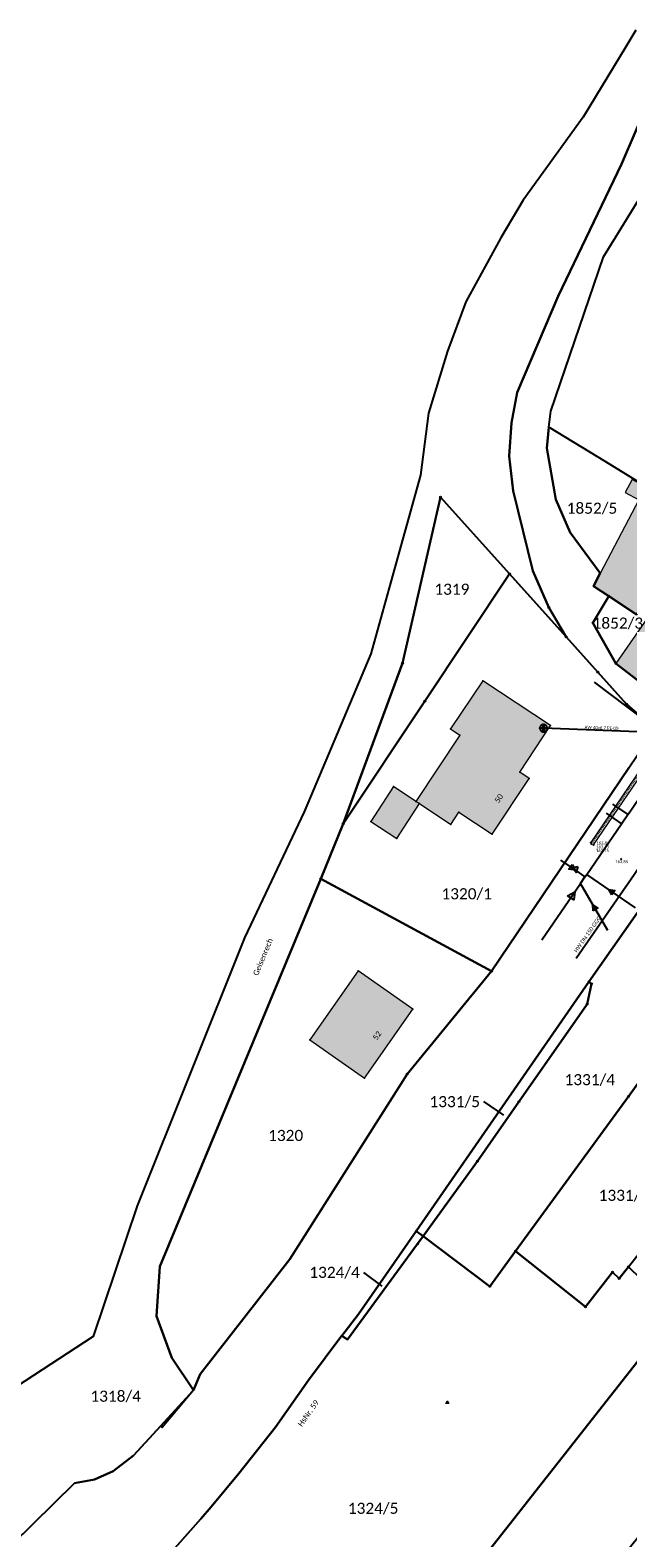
# Model space of a CAD drawing. Header units: metres. Extents: x 32397213 to 32398908, y 5500100 to 5502306.
# Tile 14 of 38: x 32398020 to 32398101, y 5500802 to 5501006. Entities that reach past the tile are written whole.
import ezdxf

# ---------------------------------------------------------------- set-up
doc = ezdxf.new("R2010")
doc.units = ezdxf.units.M
doc.header["$PDSIZE"] = 2.5
doc.linetypes.add('1', pattern=[0])
doc.linetypes.add('2', pattern=[0.16, 0.06, -0.1])
doc.layers.get('0').update_dxf_attribs({"linetype": 'CONTINUOUS'})
for name, color, linetype, lineweight in [('01_A-KM-Haltungen', 7, '1', 25), ('01_A-M-HA-Haltung', 7, '1', 25), ('01_A-R-HA-Haltung', 7, '1', 25), ('01_A-R-Regeneinlauf', 7, '1', 25), ('01_W-Hausanschluß', 7, '1', 25), ('01_W-Leitung-AW', 7, '1', 25), ('01_W-Leitung-AW_LA', 7, '1', 25), ('01_W-Leitung-HW', 7, '1', 25), ('01_W-Leitung-HW_LA', 7, '1', 25), ('01_W-Leitung-VW', 7, '1', 25), ('AX_BesondererGebaeudepunkt_G2200', 7, '1', 18), ('AX_BesondererGebaeudepunkt_G2300', 7, '1', 18), ('AX_Flurstueck', 7, '1', 18), ('AX_Gebaeude', 7, '1', 18), ('AX_Gehoelz', 7, '1', 18), ('AX_Grenzpunkt_V1000_G2200', 7, '1', 18), ('AX_Grenzpunkt_V1100_G2200', 7, '1', 18), ('AX_Grenzpunkt_V1100_G2300', 7, '1', 18), ('AX_Grenzpunkt_V1400_G2300', 7, '1', 18), ('AX_Grenzpunkt_V9500_G2200', 7, '1', 18), ('AX_Grenzpunkt_V9500_G2300', 7, '1', 18), ('AX_Grenzpunkt_V9500_G3200', 7, '1', 18), ('AX_LagebezeichnungMitHausnummer', 7, '1', 18), ('AX_LagebezeichnungOhneHausnummer', 7, '1', 18), ('H_RINNE', 7, '1', 13), ('L_RINNE', 7, '1', 13), ('S_RINNE', 7, '1', 13)]:
    doc.layers.add(name, color=color, linetype=linetype, lineweight=lineweight)
for name, color, linetype, lineweight, true_color in [('A_AX_Gebaeude', 7, '1', 18, 0x999999), ('H_BORDSTEIN_RUND', 7, '1', 13, 0x004000), ('H_STRASSENACHSE', 7, '1', 13, 0xbb005e), ('H_STRASSENRAND', 7, '1', 13, 0x008080), ('L_BORDSTEIN_RUND', 7, '1', 13, 0x004000), ('L_STRASSENRAND', 7, '1', 13, 0x008080), ('S_BORDSTEIN_RUND', 7, '1', 13, 0x004000), ('S_STRASSENACHSE', 7, '1', 13, 0xbb005e), ('S_STRASSENRAND', 7, '1', 13, 0x008080)]:
    doc.layers.add(name, color=color, linetype=linetype, lineweight=lineweight, true_color=true_color)
doc.styles.add('0', font='calibri.ttf')

# ---------------------------------------------------------------- blocks, each defined once
blk = doc.blocks.new('99')
at = {"color": 0}
blk.add_point((0, 0), dxfattribs=at)
blk = doc.blocks.new('-1')
at = {"color": 0}
blk.add_circle((0, 0), 0.5, dxfattribs=at)
blk.add_point((0, 0), dxfattribs=at)
blk = doc.blocks.new('5')
at = {"color": 0}
for p, q in [((-0.433, -0.25), (0, 0.5)), ((0, 0.5), (0.433, -0.25)), ((0.433, -0.25), (-0.433, -0.25))]:
    blk.add_line(p, q, dxfattribs=at)
blk.add_point((0, 0), dxfattribs=at)
blk = doc.blocks.new('1')
at = {"color": 0}
blk.add_circle((0, 0), 0.5, dxfattribs=at)
blk.add_point((0, 0), dxfattribs=at)

msp = doc.modelspace()

# ---------------------------------------------------------------- hatches: boundary and pattern name
at = {"layer": 'A_AX_Gebaeude', "linetype": 'Continuous', "lineweight": 13}
for points in [[(32398111.01, 5500940.22), (32398103.56, 5500944.55), (32398103.52, 5500944.48), (32398101.71, 5500945.51), (32398100.73, 5500943.72), (32398102.6, 5500942.73), (32398096.47, 5500931.06), (32398102.29, 5500927.24)], [(32398106, 5500930.04), (32398099.51, 5500920.61), (32398106.93, 5500914.88), (32398113.72, 5500924.89)], [(32398072.47, 5500901.99), (32398072.94, 5500901.68), (32398077.18, 5500898.87), (32398078.28, 5500900.53), (32398082.76, 5500897.56), (32398087.76, 5500905.1), (32398086.49, 5500905.94), (32398090.67, 5500912.24), (32398081.53, 5500918.28), (32398077.15, 5500911.78), (32398078.4, 5500910.95)], [(32398072.94, 5500901.68), (32398072.47, 5500901.99), (32398069.45, 5500904), (32398066.36, 5500899.28), (32398069.87, 5500896.98)], [(32398072.04, 5500873.89), (32398064.64, 5500879.08), (32398058.11, 5500869.77), (32398065.51, 5500864.59)]]:
    msp.add_hatch(color=256, dxfattribs=at).paths.add_polyline_path(points, flags=0)

# ---------------------------------------------------------------- linework, layer by layer
at = {"layer": '01_A-KM-Haltungen', "color": 20, "ltscale": 0.5, "true_color": 0xfa5000}
msp.add_polyline3d([(32398089.49, 5500883.29, 162.46), (32398094.7, 5500890.88, 163.85), (32398095.32, 5500891.79, 163.84), (32398095.55, 5500892.12, 163.84), (32398100.25, 5500898.96, 163.83), (32398100.42, 5500899.21, 163.83), (32398101.1, 5500900.2, 163.83), (32398101.27, 5500900.45, 163.83), (32398106.52, 5500908.1, 160), (32398106.94, 5500908.72, 163.81)], dxfattribs=at)
at = {"layer": '01_A-KM-Haltungen', "color": 7, "ltscale": 0.5}
msp.add_polyline3d([(32398092.97, 5500889.24, 160.16), (32398093.94, 5500889.78, 160.16), (32398093.8, 5500888.68, 160.16), (32398092.97, 5500889.24, 160.16)], close=True, dxfattribs=at)
at = {"layer": '01_A-M-HA-Haltung', "color": 212, "ltscale": 0.5, "true_color": 0xce00ce}
for points in [[(32398092.03, 5500894.05, 0), (32398094.08, 5500892.64, 0), (32398095.32, 5500891.79, 0)], [(32398102.15, 5500887.6, 0), (32398095.55, 5500892.12, 0)]]:
    msp.add_polyline3d(points, dxfattribs=at)
at = {"layer": '01_A-M-HA-Haltung', "color": 153, "ltscale": 0.375, "true_color": 0x72a5cf}
for points in [[(32398093.57, 5500893.44, 0), (32398093.99, 5500892.71, 0), (32398093.15, 5500892.82, 0), (32398093.57, 5500893.44, 0)], [(32398098.95, 5500889.34, 0), (32398098.54, 5500890.07, 0), (32398099.37, 5500889.96, 0), (32398098.95, 5500889.34, 0)]]:
    msp.add_polyline3d(points, close=True, dxfattribs=at)
at = {"layer": '01_A-R-HA-Haltung', "color": 2, "ltscale": 0.5, "true_color": 0xffff00}
for points in [[(32398098.19, 5500900.38, 0), (32398100.25, 5500898.96, 0)], [(32398099.03, 5500901.61, 0), (32398101.1, 5500900.2, 0)]]:
    msp.add_polyline3d(points, dxfattribs=at)
at = {"layer": '01_A-R-Regeneinlauf', "color": 153, "ltscale": 0.375, "true_color": 0x72a5cf}
for points in [[(32398094.36, 5500893.18, 163.75), (32398094.13, 5500892.37, 163.75), (32398093.62, 5500893.03, 163.75), (32398094.36, 5500893.18, 163.75)], [(32398096.41, 5500887.19, 0), (32398096.36, 5500888.02, 0), (32398097.06, 5500887.56, 0), (32398096.41, 5500887.19, 0)]]:
    msp.add_polyline3d(points, close=True, dxfattribs=at)
at = {"layer": '01_A-R-Regeneinlauf', "color": 132, "ltscale": 0.5, "true_color": 0x00e5e5}
for points in [[(32398094.04, 5500892.83, 163.75), (32398094.08, 5500892.64, 0)], [(32398098.4, 5500884.52, 0), (32398094.7, 5500890.88, 0)]]:
    msp.add_polyline3d(points, dxfattribs=at)
at = {"layer": '01_W-Hausanschluß', "color": 5, "ltscale": 0.5, "true_color": 0x0000ff}
for points in [[(32398089.72, 5500912.38, 0), (32398089.67, 5500912.38, 0), (32398089.62, 5500912.37, 0), (32398089.57, 5500912.36, 0), (32398089.52, 5500912.34, 0), (32398089.48, 5500912.32, 0), (32398089.44, 5500912.29, 0), (32398089.4, 5500912.27, 0), (32398089.36, 5500912.23, 0), (32398089.33, 5500912.2, 0), (32398089.3, 5500912.16, 0), (32398089.27, 5500912.11, 0), (32398089.25, 5500912.07, 0), (32398089.24, 5500912.02, 0), (32398089.22, 5500911.98, 0), (32398089.22, 5500911.93, 0), (32398089.22, 5500911.88, 0), (32398089.22, 5500911.83, 0), (32398089.22, 5500911.78, 0), (32398089.24, 5500911.73, 0), (32398089.25, 5500911.69, 0), (32398089.27, 5500911.64, 0), (32398089.3, 5500911.6, 0), (32398089.33, 5500911.56, 0), (32398089.36, 5500911.53, 0), (32398089.4, 5500911.49, 0), (32398089.44, 5500911.46, 0), (32398089.48, 5500911.44, 0), (32398089.52, 5500911.42, 0), (32398089.57, 5500911.4, 0), (32398089.62, 5500911.39, 0), (32398089.67, 5500911.38, 0), (32398089.72, 5500911.38, 0), (32398089.76, 5500911.38, 0), (32398089.81, 5500911.39, 0), (32398089.86, 5500911.4, 0), (32398089.91, 5500911.42, 0), (32398089.95, 5500911.44, 0), (32398089.99, 5500911.46, 0), (32398090.03, 5500911.49, 0), (32398090.07, 5500911.53, 0), (32398090.1, 5500911.56, 0), (32398090.13, 5500911.6, 0), (32398090.16, 5500911.64, 0), (32398090.18, 5500911.69, 0), (32398090.19, 5500911.73, 0), (32398090.21, 5500911.78, 0), (32398090.21, 5500911.83, 0), (32398090.21, 5500911.88, 0), (32398090.21, 5500911.93, 0), (32398090.21, 5500911.98, 0), (32398090.19, 5500912.02, 0), (32398090.18, 5500912.07, 0), (32398090.16, 5500912.11, 0), (32398090.13, 5500912.16, 0), (32398090.1, 5500912.2, 0), (32398090.07, 5500912.23, 0), (32398090.03, 5500912.27, 0), (32398089.99, 5500912.29, 0), (32398089.95, 5500912.32, 0), (32398089.91, 5500912.34, 0), (32398089.86, 5500912.36, 0), (32398089.81, 5500912.37, 0), (32398089.76, 5500912.38, 0)], [(32398089.66, 5500912.38, 0), (32398089.77, 5500912.38, 0), (32398089.77, 5500911.38, 0), (32398089.66, 5500911.38, 0), (32398089.66, 5500912.38, 0)], [(32398089.22, 5500911.93, 0), (32398090.21, 5500911.93, 0), (32398090.21, 5500911.83, 0), (32398089.22, 5500911.83, 0), (32398089.22, 5500911.93, 0)]]:
    msp.add_polyline3d(points, close=True, dxfattribs=at)
at = {"layer": '01_W-Leitung-AW', "color": 3, "ltscale": 0.5, "true_color": 0x00ff00}
msp.add_polyline3d([(32398104.7, 5500911.29, 0), (32398089.72, 5500911.88, 0)], dxfattribs=at)
at = {"layer": '01_W-Leitung-HW', "color": 137, "ltscale": 0.5, "true_color": 0x408080}
msp.add_polyline3d([(32398094.11, 5500880.81, 163.9), (32398101.95, 5500892.12, 163.82), (32398110.53, 5500905.01, 0), (32398110.61, 5500905.16, 0), (32398110.7, 5500905.34, 0)], dxfattribs=at)
at = {"layer": '01_W-Leitung-VW', "color": 5, "ltscale": 0.5, "true_color": 0x0000ff}
msp.add_polyline3d([(32398096.54, 5500918.08, 0), (32398105.57, 5500911.28, 0)], dxfattribs=at)
at = {"layer": 'AX_Flurstueck', "color": 7, "linetype": '1', "lineweight": 25, "ltscale": 0.5}
for points in [[(32398102.19, 5501006.22, 0), (32398100.82, 5501003.95, 0), (32398095.09, 5500994.47, 0), (32398086.95, 5500983.23, 0), (32398083.94, 5500978.14, 0), (32398079.23, 5500969.48, 0), (32398076.75, 5500962.84, 0), (32398074.15, 5500954.44, 0), (32398073.1, 5500946.07, 0), (32398068.84, 5500930.85, 0), (32398066.35, 5500921.95, 0), (32398057.37, 5500900.59, 0), (32398049.31, 5500883.53, 0), (32398034.79, 5500847.31, 0), (32398028.84, 5500829.67, 0), (32398001.09, 5500811.56, 0)], [(32397998.42, 5500782.47, 0), (32398026.31, 5500809.86, 0), (32398029.03, 5500810.34, 0), (32398031.54, 5500811.45, 0), (32398034.27, 5500813.57, 0), (32398037.98, 5500817.61, 0), (32398042.41, 5500822.43, 0), (32398039.47, 5500826.79, 0), (32398037.42, 5500832.41, 0), (32398037.86, 5500839.13, 0), (32398059.59, 5500891.51, 0), (32398062.62, 5500898.95, 0), (32398070.65, 5500920.67, 0), (32398075.77, 5500943.11, 0), (32398085.11, 5500932.73, 0), (32398092.77, 5500924.21, 0), (32398090.42, 5500928.2, 0), (32398088.27, 5500933.15, 0), (32398085.62, 5500943.96, 0), (32398085.07, 5500948.63, 0), (32398085.37, 5500953.17, 0), (32398086.17, 5500957.24, 0), (32398091.7, 5500970.27, 0), (32398100.27, 5500988.11, 0), (32398104.13, 5500997.1, 0)], [(32398104.13, 5500997.1, 0), (32398100.27, 5500988.11, 0), (32398091.7, 5500970.27, 0), (32398086.17, 5500957.24, 0), (32398085.37, 5500953.17, 0), (32398085.07, 5500948.63, 0), (32398085.62, 5500943.96, 0), (32398088.27, 5500933.15, 0), (32398090.42, 5500928.2, 0), (32398092.77, 5500924.21, 0), (32398097.06, 5500919.45, 0), (32398100.94, 5500915.13, 0), (32398104.82, 5500911.76, 0)], [(32398106.93, 5500914.88, 0), (32398099.51, 5500920.61, 0), (32398096.4, 5500926.11, 0), (32398098.52, 5500929.71, 0), (32398096.47, 5500931.06, 0), (32398097.39, 5500932.81, 0), (32398093.31, 5500938.34, 0), (32398091.39, 5500942.77, 0), (32398090.14, 5500949.71, 0), (32398090.44, 5500952.58, 0), (32398090.68, 5500954.71, 0), (32398097.82, 5500975.56, 0), (32398103.7, 5500985.09, 0)], [(32398101.25, 5500906.5, 0), (32398082.67, 5500879.03, 0), (32398071.3, 5500865.14, 0), (32398055.42, 5500840.13, 0), (32398043.29, 5500824.58, 0), (32398042.41, 5500822.43, 0), (32398038.15, 5500817.38, 0), (32398037.98, 5500817.61, 0), (32398034.27, 5500813.57, 0), (32398031.54, 5500811.45, 0), (32398029.03, 5500810.34, 0), (32398026.31, 5500809.86, 0), (32397998.42, 5500782.47, 0)], [(32398038.1, 5500799.07, 0), (32398043.41, 5500805.04, 0), (32398044.77, 5500806.66, 0), (32398048.55, 5500811.16, 0), (32398053.47, 5500817.42, 0), (32398057.96, 5500823.75, 0), (32398062.44, 5500829.79, 0), (32398062.47, 5500829.77, 0), (32398064.7, 5500832.68, 0), (32398072.52, 5500843.92, 0), (32398095.86, 5500877.59, 0), (32398103.9, 5500889.11, 0)], [(32398084.37, 5500859.56, 0), (32398081.65, 5500861.41, 0)], [(32398062.74, 5500775.79, 0), (32398106.42, 5500831.38, 0), (32398110.86, 5500827.17, 0), (32398112.08, 5500828.65, 0), (32398111.68, 5500829.03, 0), (32398101.56, 5500838.72, 0), (32398101.18, 5500839.09, 0), (32398099.94, 5500837.5, 0), (32398099.03, 5500838.36, 0), (32398095.37, 5500833.69, 0), (32398085.94, 5500841.21, 0), (32398082.46, 5500836.44, 0), (32398073.45, 5500843.22, 0), (32398072.7, 5500842.17, 0), (32398063.2, 5500829.25, 0), (32398062.47, 5500829.77, 0), (32398062.44, 5500829.79, 0), (32398057.96, 5500823.75, 0), (32398053.47, 5500817.42, 0), (32398048.55, 5500811.16, 0), (32398044.77, 5500806.66, 0), (32398043.41, 5500805.04, 0), (32398038.1, 5500799.07, 0)], [(32398067.89, 5500836.45, 0), (32398065.41, 5500838.34, 0)]]:
    msp.add_polyline3d(points, dxfattribs=at)
for points in [[(32398090.44, 5500952.58, 0), (32398090.14, 5500949.71, 0), (32398091.39, 5500942.77, 0), (32398093.31, 5500938.34, 0), (32398097.39, 5500932.81, 0), (32398096.47, 5500931.06, 0), (32398098.52, 5500929.71, 0), (32398102.29, 5500927.24, 0), (32398104.48, 5500930.5, 0), (32398111.01, 5500940.22, 0), (32398103.56, 5500944.55, 0), (32398098.14, 5500947.87, 0)], [(32398070.65, 5500920.67, 0), (32398062.62, 5500898.95, 0), (32398073.66, 5500915.54, 0), (32398085.11, 5500932.73, 0), (32398075.77, 5500943.11, 0)], [(32398062.62, 5500898.95, 0), (32398059.59, 5500891.51, 0), (32398082.67, 5500879.03, 0), (32398101.25, 5500906.5, 0), (32398104.73, 5500911.64, 0), (32398104.82, 5500911.76, 0), (32398100.94, 5500915.13, 0), (32398097.06, 5500919.45, 0), (32398092.77, 5500924.21, 0), (32398085.11, 5500932.73, 0), (32398073.66, 5500915.54, 0)], [(32398098.52, 5500929.71, 0), (32398096.4, 5500926.11, 0), (32398099.51, 5500920.61, 0), (32398106.93, 5500914.88, 0), (32398113.72, 5500924.89, 0), (32398106, 5500930.04, 0), (32398105.73, 5500929.65, 0), (32398104.48, 5500930.5, 0), (32398102.29, 5500927.24, 0)], [(32398080.77, 5500853.37, 0), (32398073.45, 5500843.22, 0), (32398082.46, 5500836.44, 0), (32398085.94, 5500841.21, 0), (32398101.18, 5500862.11, 0), (32398107.19, 5500870.45, 0), (32398122.27, 5500891.36, 0), (32398111.15, 5500899.55, 0), (32398103.9, 5500889.11, 0), (32398095.86, 5500877.59, 0), (32398096.2, 5500877.35, 0), (32398095.6, 5500874.6, 0), (32398086.39, 5500861.4, 0)], [(32398037.86, 5500839.13, 0), (32398037.42, 5500832.41, 0), (32398039.47, 5500826.79, 0), (32398042.41, 5500822.43, 0), (32398043.29, 5500824.58, 0), (32398055.42, 5500840.13, 0), (32398071.3, 5500865.14, 0), (32398082.67, 5500879.03, 0), (32398059.59, 5500891.51, 0)], [(32398085.94, 5500841.21, 0), (32398095.37, 5500833.69, 0), (32398099.03, 5500838.36, 0), (32398099.94, 5500837.5, 0), (32398101.18, 5500839.09, 0), (32398112.4, 5500853.43, 0), (32398118.75, 5500861.69, 0), (32398127.55, 5500873.7, 0), (32398134.06, 5500882.08, 0), (32398125.47, 5500889, 0), (32398122.27, 5500891.36, 0), (32398107.19, 5500870.45, 0), (32398101.18, 5500862.11, 0)], [(32398095.86, 5500877.59, 0), (32398072.52, 5500843.92, 0), (32398073.45, 5500843.22, 0), (32398080.77, 5500853.37, 0), (32398086.39, 5500861.4, 0), (32398095.6, 5500874.6, 0), (32398096.2, 5500877.35, 0)], [(32398064.7, 5500832.68, 0), (32398062.47, 5500829.77, 0), (32398063.2, 5500829.25, 0), (32398072.7, 5500842.17, 0), (32398073.45, 5500843.22, 0), (32398072.52, 5500843.92, 0)], [(32398062.74, 5500775.79, 0), (32398061.42, 5500774.09, 0), (32398063.24, 5500773.67, 0), (32398065.94, 5500773.32, 0), (32398077.55, 5500771.69, 0), (32398110.39, 5500812.31, 0), (32398116.33, 5500821.99, 0), (32398110.86, 5500827.17, 0), (32398106.42, 5500831.38, 0)]]:
    msp.add_polyline3d(points, close=True, dxfattribs=at)
at = {"layer": 'AX_Gebaeude', "color": 7, "linetype": '1', "lineweight": 13, "ltscale": 0.5}
for points in [[(32398111.01, 5500940.22, 0), (32398103.56, 5500944.55, 0), (32398103.52, 5500944.48, 0), (32398101.71, 5500945.51, 0), (32398100.73, 5500943.72, 0), (32398102.6, 5500942.73, 0), (32398096.47, 5500931.06, 0), (32398102.29, 5500927.24, 0)], [(32398106, 5500930.04, 0), (32398099.51, 5500920.61, 0), (32398106.93, 5500914.88, 0), (32398113.72, 5500924.89, 0)], [(32398072.47, 5500901.99, 0), (32398072.94, 5500901.68, 0), (32398077.18, 5500898.87, 0), (32398078.28, 5500900.53, 0), (32398082.76, 5500897.56, 0), (32398087.76, 5500905.1, 0), (32398086.49, 5500905.94, 0), (32398090.67, 5500912.24, 0), (32398081.53, 5500918.28, 0), (32398077.15, 5500911.78, 0), (32398078.4, 5500910.95, 0)], [(32398072.94, 5500901.68, 0), (32398072.47, 5500901.99, 0), (32398069.45, 5500904, 0), (32398066.36, 5500899.28, 0), (32398069.87, 5500896.98, 0)], [(32398072.04, 5500873.89, 0), (32398064.64, 5500879.08, 0), (32398058.11, 5500869.77, 0), (32398065.51, 5500864.59, 0)]]:
    msp.add_polyline3d(points, close=True, dxfattribs=at)
at = {"layer": 'L_BORDSTEIN_RUND', "color": 98, "lineweight": 18, "ltscale": 0.5, "true_color": 0x004000}
msp.add_polyline3d([(32398113.67, 5500922.19, 163.73), (32398110.84, 5500918.04, 163.75), (32398110.11, 5500916.98, 163.69), (32398108.4, 5500914.49, 163.71), (32398107.79, 5500913.53, 163.82), (32398104.68, 5500909.06, 163.87), (32398096.11, 5500896.42, 163.89)], dxfattribs=at)
at = {"layer": 'L_RINNE', "linetype": '2', "lineweight": 18, "ltscale": 0.5}
msp.add_polyline3d([(32398113.81, 5500922.12, 163.76), (32398110.93, 5500917.84, 163.69), (32398108.07, 5500913.57, 163.75), (32398104.83, 5500908.86, 163.74), (32398096.2, 5500896.22, 163.75)], dxfattribs=at)
at = {"layer": 'L_STRASSENRAND', "color": 136, "lineweight": 13, "ltscale": 0.5, "true_color": 0x008080}
msp.add_polyline3d([(32398096.46, 5500896.1, 163.75), (32398105.08, 5500908.71, 163.73), (32398108.3, 5500913.46, 163.74), (32398111.21, 5500917.67, 163.76), (32398114.01, 5500921.87, 163.79)], dxfattribs=at)

# ---------------------------------------------------------------- block references
at = {"layer": 'AX_BesondererGebaeudepunkt_G2200', "color": 7, "xscale": 0.05, "yscale": 0.05, "zscale": 0.05}
for p in [(32398064.64, 5500879.08), (32398072.04, 5500873.89), (32398058.11, 5500869.77), (32398065.51, 5500864.59)]:
    msp.add_blockref('99', p, dxfattribs=at)
at = {"layer": 'AX_BesondererGebaeudepunkt_G2300', "color": 7, "xscale": 0.05, "yscale": 0.05, "zscale": 0.05}
for p in [(32398099.51, 5500920.61), (32398081.53, 5500918.28), (32398090.67, 5500912.24), (32398077.15, 5500911.78), (32398078.4, 5500910.95), (32398086.49, 5500905.94), (32398087.76, 5500905.1), (32398069.45, 5500904), (32398072.47, 5500901.99), (32398072.94, 5500901.68), (32398078.28, 5500900.53), (32398066.36, 5500899.28), (32398077.18, 5500898.87), (32398069.87, 5500896.98), (32398082.76, 5500897.56)]:
    msp.add_blockref('99', p, dxfattribs=at)
at = {"layer": 'AX_Gehoelz', "color": 7, "xscale": 0.5, "yscale": 0.5, "zscale": 0.5}
msp.add_blockref('5', (32398076.71, 5500820.73), dxfattribs=at)
at = {"layer": 'AX_Grenzpunkt_V1000_G2200', "color": 7, "xscale": 0.25, "yscale": 0.25, "zscale": 0.25}
for p in [(32398059.59, 5500891.51), (32398095.86, 5500877.59), (32398096.2, 5500877.35), (32398095.6, 5500874.6), (32398086.39, 5500861.4), (32398080.77, 5500853.37), (32398072.52, 5500843.92), (32398073.45, 5500843.22), (32398072.7, 5500842.17)]:
    msp.add_blockref('-1', p, dxfattribs=at)
at = {"layer": 'AX_Grenzpunkt_V1100_G2200', "color": 7, "xscale": 0.25, "yscale": 0.25, "zscale": 0.25}
for p in [(32398082.67, 5500879.03), (32398071.3, 5500865.14)]:
    msp.add_blockref('-1', p, dxfattribs=at)
at = {"layer": 'AX_Grenzpunkt_V1100_G2300', "color": 7, "xscale": 0.25, "yscale": 0.25, "zscale": 0.25}
for p in [(32398075.77, 5500943.11), (32398085.11, 5500932.73), (32398073.66, 5500915.54), (32398100.94, 5500915.13)]:
    msp.add_blockref('-1', p, dxfattribs=at)
at = {"layer": 'AX_Grenzpunkt_V1400_G2300', "color": 7, "xscale": 0.25, "yscale": 0.25, "zscale": 0.25}
for p in [(32398098.52, 5500929.71), (32398096.4, 5500926.11), (32398099.51, 5500920.61), (32398097.06, 5500919.45), (32398101.18, 5500839.09)]:
    msp.add_blockref('-1', p, dxfattribs=at)
at = {"layer": 'AX_Grenzpunkt_V9500_G2200', "color": 7, "xscale": 0.25, "yscale": 0.25, "zscale": 0.25}
for p in [(32398062.62, 5500898.95), (32398101.18, 5500862.11), (32398085.94, 5500841.21), (32398082.46, 5500836.44), (32398095.37, 5500833.69)]:
    msp.add_blockref('-1', p, dxfattribs=at)
at = {"layer": 'AX_Grenzpunkt_V9500_G2300', "color": 7, "xscale": 0.25, "yscale": 0.25, "zscale": 0.25}
for p in [(32398070.65, 5500920.67), (32398099.03, 5500838.36), (32398099.94, 5500837.5)]:
    msp.add_blockref('-1', p, dxfattribs=at)
at = {"layer": 'AX_Grenzpunkt_V9500_G3200', "color": 7, "xscale": 0.25, "yscale": 0.25, "zscale": 0.25}
for p in [(32398090.42, 5500928.2), (32398092.77, 5500924.21)]:
    msp.add_blockref('-1', p, dxfattribs=at)
at = {"layer": 'S_BORDSTEIN_RUND', "color": 98, "lineweight": 18, "true_color": 0x004000, "xscale": 0.125, "yscale": 0.125, "zscale": 0.125}
msp.add_blockref('1', (32398096.11, 5500896.42, 163.89), dxfattribs=at)
at = {"layer": 'S_RINNE', "lineweight": 18, "xscale": 0.125, "yscale": 0.125, "zscale": 0.125}
msp.add_blockref('1', (32398096.2, 5500896.22, 163.75), dxfattribs=at)
at = {"layer": 'S_STRASSENACHSE', "color": 236, "lineweight": 18, "true_color": 0x800040, "xscale": 0.125, "yscale": 0.125, "zscale": 0.125}
msp.add_blockref('1', (32398100.23, 5500894.19, 163.85), dxfattribs=at)
at = {"layer": 'S_STRASSENRAND', "color": 136, "lineweight": 13, "true_color": 0x008080, "xscale": 0.125, "yscale": 0.125, "zscale": 0.125}
msp.add_blockref('1', (32398096.46, 5500896.1, 163.75), dxfattribs=at)

# ---------------------------------------------------------------- texts
at = {"layer": '01_W-Leitung-AW_LA', "color": 116, "true_color": 0x008040, "insert": (32398097.56, 5500912.14), "char_height": 0.42, "attachment_point": 2, "rotation": 358, "style": '0'}
msp.add_mtext('AW 40x6,7 PE-LD', dxfattribs=at)
at = {"layer": '01_W-Leitung-HW_LA', "color": 1, "true_color": 0xff0000, "insert": (32398095.44, 5500884.19), "char_height": 0.54, "attachment_point": 2, "rotation": 55, "style": '0'}
msp.add_mtext('HW DN 150 GGG', dxfattribs=at)
at = {"layer": 'AX_Flurstueck', "color": 7, "char_height": 1.5, "attachment_point": 2, "style": '0'}
for s, insert in [('1852/5', (32398096.26, 5500942.36)), ('1319', (32398077.33, 5500931.41)), ('1852/3', (32398099.76, 5500926.83)), ('1320/1', (32398079.33, 5500890.25)), ('1331/4', (32398095.97, 5500865.13)), ('1331/5', (32398077.71, 5500862.16)), ('1320', (32398054.86, 5500857.59)), ('1331/2', (32398100.58, 5500849.5)), ('1324/4', (32398061.47, 5500839.09)), ('1318/4', (32398031.88, 5500822.35)), ('1324/5', (32398066.68, 5500807.2))]:
    msp.add_mtext(s, dxfattribs=dict(at, insert=insert))
at = {"layer": 'AX_LagebezeichnungMitHausnummer', "color": 7, "char_height": 0.75, "attachment_point": 2, "style": '0'}
for s, insert, rotation in [('50', (32398083.36, 5500902.59), 56.459), ('52', (32398066.91, 5500870.55), 54.899), ('HsNr. 59', (32398057.62, 5500819.52), 54.644)]:
    msp.add_mtext(s, dxfattribs=dict(at, insert=insert, rotation=rotation))
at = {"layer": 'AX_LagebezeichnungOhneHausnummer', "color": 7, "insert": (32398051.44, 5500881.12), "char_height": 0.75, "attachment_point": 2, "rotation": 67.416, "style": '0'}
msp.add_mtext('Geisenrech', dxfattribs=at)
at = {"layer": 'H_BORDSTEIN_RUND', "color": 98, "true_color": 0x004000, "insert": (32398096.86, 5500896.55, 163.89), "char_height": 0.4, "attachment_point": 1, "style": '0'}
msp.add_mtext('163.89', dxfattribs=at)
at = {"layer": 'H_RINNE', "insert": (32398096.84, 5500896.04, 163.75), "char_height": 0.4, "attachment_point": 1, "style": '0'}
msp.add_mtext('163.75', dxfattribs=at)
at = {"layer": 'H_STRASSENACHSE', "color": 236, "true_color": 0x800040, "insert": (32398099.41, 5500894.04, 163.85), "char_height": 0.4, "attachment_point": 1, "style": '0'}
msp.add_mtext('163.85', dxfattribs=at)
at = {"layer": 'H_STRASSENRAND', "color": 136, "true_color": 0x008080, "insert": (32398096.8, 5500895.53, 163.75), "char_height": 0.4, "attachment_point": 1, "style": '0'}
msp.add_mtext('163.75', dxfattribs=at)

doc.saveas('drawing.dxf')
